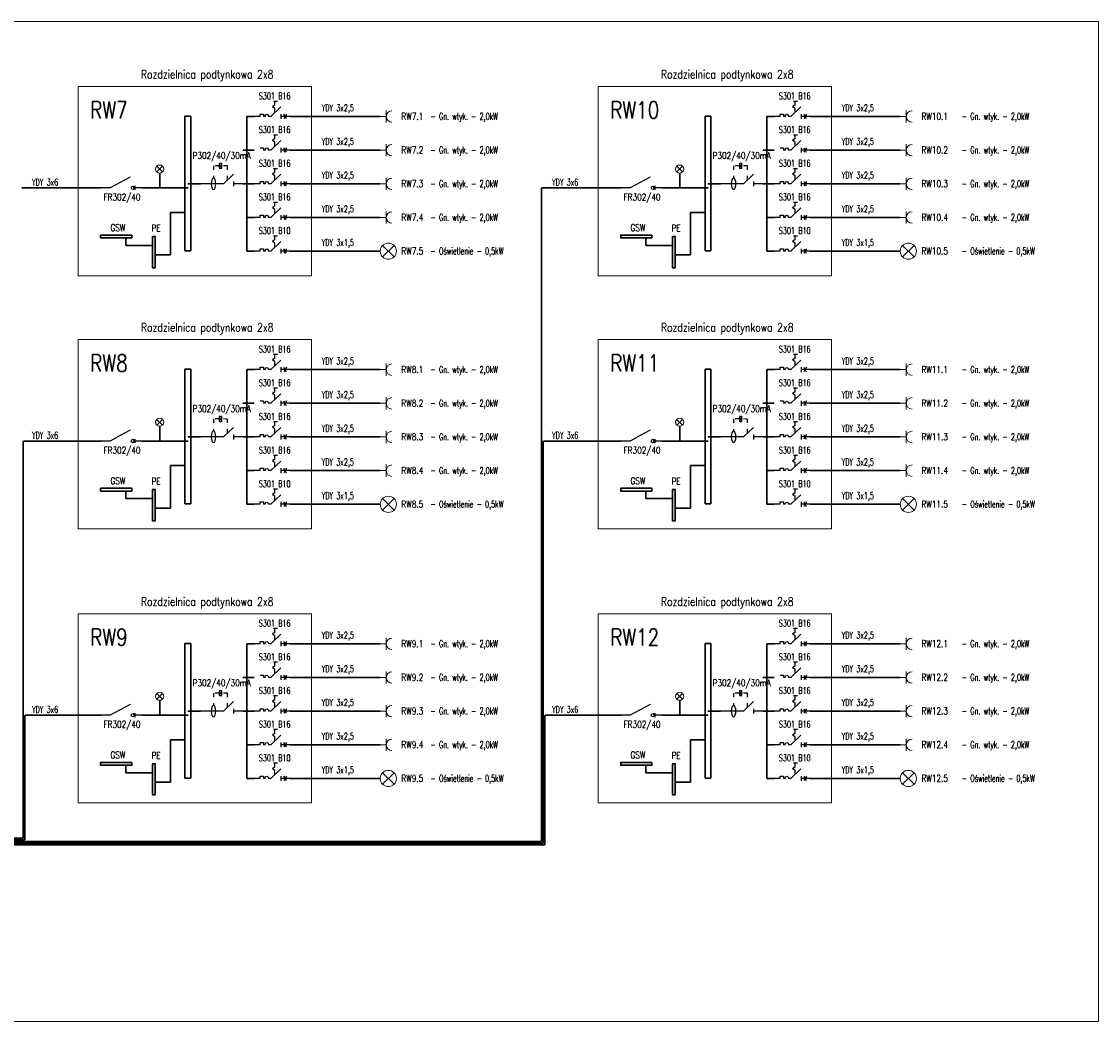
# Model space of a CAD drawing. Header units: millimetres. Extents: x 1575 to 12653, y -3998 to 8126.
# Tile 6 of 11: x 7923 to 11122, y -120 to 2850. Entities that reach past the tile are written whole.
import ezdxf
from ezdxf.enums import TextEntityAlignment as Align
from ezdxf.lldxf.tags import DXFTag

# ---------------------------------------------------------------- set-up
doc = ezdxf.new("R2010")
doc.units = ezdxf.units.MM
doc.linetypes.add('ACAD_ISO03W100', pattern=[30, 12, -18])
for name, color, linetype, lineweight in [('EE_OPR_SYM', 3, 'Continuous', 15), ('EE_OSP_SYM', 3, 'Continuous', 15), ('Opisy', 30, 'Continuous', 25), ('Prad', 1, 'Continuous', 30), ('przerywana', 254, 'DASHED', 15), ('Ramka', 254, 'Continuous', 15)]:
    doc.layers.add(name, color=color, linetype=linetype, lineweight=lineweight)
doc.layers.add('EE_SYGOCHR_SYM', color=1, linetype='Continuous')
doc.styles.get("Standard").update_dxf_attribs({"font": 'romans.shx'})
tags = doc.linetypes.add('DASHED', pattern=[19.05, 12.7, -6.35]).pattern_tags.tags
tags[6:7] = [DXFTag(74, 4), DXFTag(75, 0), DXFTag(340, '0'), DXFTag(46, 1.0), DXFTag(50, 0.0), DXFTag(44, 0.0), DXFTag(45, 0.0)]
tags[4:5] = [DXFTag(74, 4), DXFTag(75, 0), DXFTag(340, '0'), DXFTag(46, 1.0), DXFTag(50, 0.0), DXFTag(44, 0.0), DXFTag(45, 0.0)]

# ---------------------------------------------------------------- blocks, each defined once
blk = doc.blocks.new('Gn pojedyncze')
at = {"layer": 'EE_OSP_SYM'}
for p, q in [((0, 0), (12, 0)), ((12, 0), (12, 12)), ((12, 0), (12, -12))]:
    blk.add_line(p, q, dxfattribs=at)
blk.add_arc((23.3, 0), 11.4, 90, 270, dxfattribs=at)

msp = doc.modelspace()

# ---------------------------------------------------------------- linework, layer by layer
at = {"layer": 'EE_OPR_SYM'}
for p, q in [((8342, 2403.2), (8324.9, 2420.3)), ((8324.9, 2403.3), (8342, 2420.3)), ((9869.4, 2403.3), (9886.5, 2420.3)), ((9886.4, 2403.2), (9869.4, 2420.3)), ((9029.6, 2150.9), (8995.5, 2185)), ((8995.5, 2150.9), (9029.6, 2185)), ((10539.9, 2150.9), (10574.1, 2185)), ((10574, 2150.9), (10540, 2185)), ((8324.9, 1651.4), (8342, 1668.4)), ((8342, 1651.3), (8324.9, 1668.4)), ((9886.4, 1651.3), (9869.4, 1668.4)), ((9869.4, 1651.4), (9886.5, 1668.4)), ((8995.5, 1399), (9029.6, 1433.1)), ((9029.6, 1399), (8995.5, 1433.1)), ((10539.9, 1399), (10574.1, 1433.1)), ((10574, 1399), (10540, 1433.1)), ((8324.9, 837), (8342, 854.1)), ((8342, 837), (8324.9, 854.1)), ((9886.4, 837), (9869.4, 854.1)), ((9869.4, 837), (9886.5, 854.1)), ((8995.5, 584.7), (9029.6, 618.8)), ((9029.6, 584.7), (8995.5, 618.8)), ((10539.9, 584.7), (10574.1, 618.8)), ((10574, 584.7), (10540, 618.8))]:
    msp.add_line(p, q, dxfattribs=at)
for centre, radius in [((8333.5, 2411.8), 12.1), ((9877.9, 2411.8), 12.1), ((9012.5, 2168), 24.1), ((10557, 2168), 24.1), ((8333.5, 1659.9), 12.1), ((9877.9, 1659.9), 12.1), ((9012.5, 1416.1), 24.1), ((10557, 1416.1), 24.1), ((8333.5, 845.6), 12.1), ((9877.9, 845.6), 12.1), ((9012.5, 601.8), 24.1), ((10557, 601.8), 24.1)]:
    msp.add_circle(centre, radius, dxfattribs=at)
at = {"layer": 'EE_SYGOCHR_SYM'}
for p, q in [((8693.4, 2596.4), (8663.6, 2568)), ((10237.8, 2596.4), (10208, 2568)), ((8632.2, 2568), (8614, 2568)), ((8632.2, 2575.3), (8641.9, 2575.3)), ((8632.2, 2568), (8632.2, 2575.3)), ((8641.9, 2575.3), (8641.9, 2568)), ((8646.7, 2568), (8641.9, 2568)), ((8663.6, 2568), (8656.4, 2568)), ((8694.7, 2560.7), (8694.7, 2575.2)), ((8721.2, 2568), (8694.7, 2568)), ((8701.6, 2574.9), (8709.5, 2561.9)), ((8710, 2574.9), (8702.1, 2561.9)), ((10176.6, 2568), (10158.5, 2568)), ((10176.6, 2575.3), (10186.4, 2575.3)), ((10176.6, 2568), (10176.6, 2575.3)), ((10186.4, 2575.3), (10186.4, 2568)), ((10191.2, 2568), (10186.4, 2568)), ((10208, 2568), (10200.9, 2568)), ((10239.2, 2560.7), (10239.2, 2575.2)), ((10265.6, 2568), (10239.2, 2568)), ((10246.1, 2574.9), (10253.9, 2561.9)), ((10254.4, 2574.9), (10246.6, 2561.9)), ((8693.4, 2496.4), (8663.6, 2468)), ((10237.8, 2496.4), (10208, 2468)), ((8632.2, 2475.3), (8641.9, 2475.3)), ((8641.9, 2475.3), (8641.9, 2468)), ((8646.7, 2468), (8641.9, 2468)), ((8663.6, 2468), (8656.4, 2468)), ((8694.7, 2460.7), (8694.7, 2475.2)), ((8721.2, 2468), (8694.7, 2468)), ((8701.6, 2474.9), (8709.5, 2461.9)), ((8710, 2474.9), (8702.1, 2461.9)), ((10176.6, 2475.3), (10186.4, 2475.3)), ((10186.4, 2475.3), (10186.4, 2468)), ((10191.2, 2468), (10186.4, 2468)), ((10208, 2468), (10200.9, 2468)), ((10239.2, 2460.7), (10239.2, 2475.2)), ((10265.6, 2468), (10239.2, 2468)), ((10246.1, 2474.9), (10253.9, 2461.9)), ((10254.4, 2474.9), (10246.6, 2461.9)), ((8517.7, 2428.8), (8510.5, 2414.2)), ((10062.2, 2428.8), (10055, 2414.2)), ((8216.3, 2371.9), (8186.5, 2355.9)), ((8246.1, 2387.9), (8216.3, 2371.9)), ((8515.4, 2368), (8454.8, 2368)), ((8522.5, 2368), (8515.4, 2368)), ((8552.3, 2396.4), (8522.5, 2368)), ((8553.7, 2360.7), (8553.7, 2375.2)), ((8580.1, 2368), (8553.7, 2368)), ((8632.2, 2368), (8614, 2368)), ((8632.2, 2368), (8614, 2368)), ((8632.2, 2368), (8632.2, 2375.3)), ((8632.2, 2375.3), (8641.9, 2375.3)), ((8641.9, 2375.3), (8641.9, 2368)), ((8646.7, 2368), (8641.9, 2368)), ((8663.6, 2368), (8656.4, 2368)), ((8693.4, 2396.4), (8663.6, 2368)), ((8694.7, 2360.7), (8694.7, 2375.2)), ((8721.2, 2368), (8694.7, 2368)), ((8701.6, 2374.9), (8709.5, 2361.9)), ((8710, 2374.9), (8702.1, 2361.9)), ((9760.8, 2371.9), (9731, 2355.9)), ((9790.6, 2387.9), (9760.8, 2371.9)), ((10059.8, 2368), (9999.3, 2368)), ((10067, 2368), (10059.8, 2368)), ((10096.8, 2396.4), (10067, 2368)), ((10098.1, 2360.7), (10098.1, 2375.2)), ((10124.6, 2368), (10098.1, 2368)), ((10176.6, 2368), (10158.5, 2368)), ((10176.6, 2368), (10158.5, 2368)), ((10176.6, 2375.3), (10186.4, 2375.3)), ((10176.6, 2368), (10176.6, 2375.3)), ((10186.4, 2375.3), (10186.4, 2368)), ((10191.2, 2368), (10186.4, 2368)), ((10208, 2368), (10200.9, 2368)), ((10237.8, 2396.4), (10208, 2368)), ((10239.2, 2360.7), (10239.2, 2375.2)), ((10265.6, 2368), (10239.2, 2368)), ((10246.1, 2374.9), (10253.9, 2361.9)), ((10254.4, 2374.9), (10246.6, 2361.9)), ((8186.5, 2355.9), (8160.1, 2355.9)), ((8280.6, 2355.9), (8254.2, 2355.9)), ((8259.4, 2361.6), (8259.4, 2350.2)), ((9731, 2355.9), (9704.6, 2355.9)), ((9825.1, 2355.9), (9798.6, 2355.9)), ((9803.9, 2361.6), (9803.9, 2350.2)), ((8632.2, 2268), (8632.2, 2275.3)), ((8632.2, 2275.3), (8641.9, 2275.3)), ((8641.9, 2275.3), (8641.9, 2268)), ((8693.4, 2296.4), (8663.6, 2268)), ((8694.7, 2260.7), (8694.7, 2275.2)), ((8701.6, 2274.9), (8709.5, 2261.9)), ((8710, 2274.9), (8702.1, 2261.9)), ((10176.6, 2275.3), (10186.4, 2275.3)), ((10176.6, 2268), (10176.6, 2275.3)), ((10186.4, 2275.3), (10186.4, 2268)), ((10237.8, 2296.4), (10208, 2268)), ((10239.2, 2260.7), (10239.2, 2275.2)), ((10246.1, 2274.9), (10253.9, 2261.9)), ((10254.4, 2274.9), (10246.6, 2261.9)), ((8632.2, 2268), (8614, 2268)), ((8646.7, 2268), (8641.9, 2268)), ((8663.6, 2268), (8656.4, 2268)), ((8721.2, 2268), (8694.7, 2268)), ((10176.6, 2268), (10158.5, 2268)), ((10191.2, 2268), (10186.4, 2268)), ((10208, 2268), (10200.9, 2268)), ((10265.6, 2268), (10239.2, 2268)), ((8632.2, 2175.3), (8641.9, 2175.3)), ((8632.2, 2168), (8632.2, 2175.3)), ((8641.9, 2175.3), (8641.9, 2168)), ((8693.4, 2196.4), (8663.6, 2168)), ((8694.7, 2160.7), (8694.7, 2175.2)), ((8701.6, 2174.9), (8709.5, 2161.9)), ((8710, 2174.9), (8702.1, 2161.9)), ((10176.6, 2175.3), (10186.4, 2175.3)), ((10176.6, 2168), (10176.6, 2175.3)), ((10186.4, 2175.3), (10186.4, 2168)), ((10237.8, 2196.4), (10208, 2168)), ((10239.2, 2160.7), (10239.2, 2175.2)), ((10246.1, 2174.9), (10253.9, 2161.9)), ((10254.4, 2174.9), (10246.6, 2161.9)), ((8632.2, 2168), (8614, 2168)), ((8646.7, 2168), (8641.9, 2168)), ((8663.6, 2168), (8656.4, 2168)), ((8721.2, 2168), (8694.7, 2168)), ((10176.6, 2168), (10158.5, 2168)), ((10191.2, 2168), (10186.4, 2168)), ((10208, 2168), (10200.9, 2168)), ((10265.6, 2168), (10239.2, 2168)), ((8632.2, 1816.1), (8632.2, 1823.4)), ((8632.2, 1823.4), (8641.9, 1823.4)), ((8641.9, 1823.4), (8641.9, 1816.1)), ((8693.4, 1844.5), (8663.6, 1816.1)), ((8694.7, 1808.9), (8694.7, 1823.3)), ((10176.6, 1823.4), (10186.4, 1823.4)), ((10176.6, 1816.1), (10176.6, 1823.4)), ((10186.4, 1823.4), (10186.4, 1816.1)), ((10237.8, 1844.5), (10208, 1816.1)), ((10239.2, 1808.9), (10239.2, 1823.3)), ((8632.2, 1816.1), (8614, 1816.1)), ((8646.7, 1816.1), (8641.9, 1816.1)), ((8663.6, 1816.1), (8656.4, 1816.1)), ((8721.2, 1816.1), (8694.7, 1816.1)), ((8701.6, 1823), (8709.5, 1810)), ((8710, 1823), (8702.1, 1810)), ((10176.6, 1816.1), (10158.5, 1816.1)), ((10191.2, 1816.1), (10186.4, 1816.1)), ((10208, 1816.1), (10200.9, 1816.1)), ((10265.6, 1816.1), (10239.2, 1816.1)), ((10246.1, 1823), (10253.9, 1810)), ((10254.4, 1823), (10246.6, 1810)), ((8693.4, 1744.5), (8663.6, 1716.1)), ((10237.8, 1744.5), (10208, 1716.1)), ((8632.2, 1723.4), (8641.9, 1723.4)), ((8641.9, 1723.4), (8641.9, 1716.1)), ((8646.7, 1716.1), (8641.9, 1716.1)), ((8663.6, 1716.1), (8656.4, 1716.1)), ((8694.7, 1708.9), (8694.7, 1723.3)), ((8721.2, 1716.1), (8694.7, 1716.1)), ((8701.6, 1723), (8709.5, 1710)), ((8710, 1723), (8702.1, 1710)), ((10176.6, 1723.4), (10186.4, 1723.4)), ((10186.4, 1723.4), (10186.4, 1716.1)), ((10191.2, 1716.1), (10186.4, 1716.1)), ((10208, 1716.1), (10200.9, 1716.1)), ((10239.2, 1708.9), (10239.2, 1723.3)), ((10265.6, 1716.1), (10239.2, 1716.1)), ((10246.1, 1723), (10253.9, 1710)), ((10254.4, 1723), (10246.6, 1710)), ((8517.7, 1676.9), (8510.5, 1662.3)), ((10062.2, 1676.9), (10055, 1662.3)), ((8246.1, 1636), (8216.3, 1620)), ((8552.3, 1644.5), (8522.5, 1616.1)), ((8693.4, 1644.5), (8663.6, 1616.1)), ((9790.6, 1636), (9760.8, 1620)), ((10096.8, 1644.5), (10067, 1616.1)), ((10237.8, 1644.5), (10208, 1616.1)), ((8186.5, 1604), (8160.1, 1604)), ((8216.3, 1620), (8186.5, 1604)), ((8280.6, 1604), (8254.2, 1604)), ((8259.4, 1609.7), (8259.4, 1598.3)), ((8515.4, 1616.1), (8454.8, 1616.1)), ((8522.5, 1616.1), (8515.4, 1616.1)), ((8553.7, 1608.9), (8553.7, 1623.3)), ((8580.1, 1616.1), (8553.7, 1616.1)), ((8632.2, 1616.1), (8614, 1616.1)), ((8632.2, 1616.1), (8614, 1616.1)), ((8632.2, 1623.4), (8641.9, 1623.4)), ((8632.2, 1616.1), (8632.2, 1623.4)), ((8641.9, 1623.4), (8641.9, 1616.1)), ((8646.7, 1616.1), (8641.9, 1616.1)), ((8663.6, 1616.1), (8656.4, 1616.1)), ((8694.7, 1608.9), (8694.7, 1623.3)), ((8721.2, 1616.1), (8694.7, 1616.1)), ((8701.6, 1623), (8709.5, 1610)), ((8710, 1623), (8702.1, 1610)), ((9731, 1604), (9704.6, 1604)), ((9760.8, 1620), (9731, 1604)), ((9825.1, 1604), (9798.6, 1604)), ((9803.9, 1609.7), (9803.9, 1598.3)), ((10059.8, 1616.1), (9999.3, 1616.1)), ((10067, 1616.1), (10059.8, 1616.1)), ((10098.1, 1608.9), (10098.1, 1623.3)), ((10124.6, 1616.1), (10098.1, 1616.1)), ((10176.6, 1616.1), (10158.5, 1616.1)), ((10176.6, 1616.1), (10158.5, 1616.1)), ((10176.6, 1623.4), (10186.4, 1623.4)), ((10176.6, 1616.1), (10176.6, 1623.4)), ((10186.4, 1623.4), (10186.4, 1616.1)), ((10191.2, 1616.1), (10186.4, 1616.1)), ((10208, 1616.1), (10200.9, 1616.1)), ((10239.2, 1608.9), (10239.2, 1623.3)), ((10265.6, 1616.1), (10239.2, 1616.1)), ((10246.1, 1623), (10253.9, 1610)), ((10254.4, 1623), (10246.6, 1610)), ((8693.4, 1544.5), (8663.6, 1516.1)), ((10237.8, 1544.5), (10208, 1516.1)), ((8632.2, 1516.1), (8614, 1516.1)), ((8632.2, 1523.4), (8641.9, 1523.4)), ((8632.2, 1516.1), (8632.2, 1523.4)), ((8641.9, 1523.4), (8641.9, 1516.1)), ((8646.7, 1516.1), (8641.9, 1516.1)), ((8663.6, 1516.1), (8656.4, 1516.1)), ((8694.7, 1508.9), (8694.7, 1523.3)), ((8721.2, 1516.1), (8694.7, 1516.1)), ((8701.6, 1523), (8709.5, 1510)), ((8710, 1523), (8702.1, 1510)), ((10176.6, 1516.1), (10158.5, 1516.1)), ((10176.6, 1523.4), (10186.4, 1523.4)), ((10176.6, 1516.1), (10176.6, 1523.4)), ((10186.4, 1523.4), (10186.4, 1516.1)), ((10191.2, 1516.1), (10186.4, 1516.1)), ((10208, 1516.1), (10200.9, 1516.1)), ((10239.2, 1508.9), (10239.2, 1523.3)), ((10265.6, 1516.1), (10239.2, 1516.1)), ((10246.1, 1523), (10253.9, 1510)), ((10254.4, 1523), (10246.6, 1510)), ((8693.4, 1444.5), (8663.6, 1416.1)), ((10237.8, 1444.5), (10208, 1416.1)), ((8632.2, 1416.1), (8614, 1416.1)), ((8632.2, 1416.1), (8632.2, 1423.4)), ((8632.2, 1423.4), (8641.9, 1423.4)), ((8641.9, 1423.4), (8641.9, 1416.1)), ((8646.7, 1416.1), (8641.9, 1416.1)), ((8663.6, 1416.1), (8656.4, 1416.1)), ((8694.7, 1408.9), (8694.7, 1423.3)), ((8721.2, 1416.1), (8694.7, 1416.1)), ((8701.6, 1423), (8709.5, 1410)), ((8710, 1423), (8702.1, 1410)), ((10176.6, 1416.1), (10158.5, 1416.1)), ((10176.6, 1423.4), (10186.4, 1423.4)), ((10176.6, 1416.1), (10176.6, 1423.4)), ((10186.4, 1423.4), (10186.4, 1416.1)), ((10191.2, 1416.1), (10186.4, 1416.1)), ((10208, 1416.1), (10200.9, 1416.1)), ((10239.2, 1408.9), (10239.2, 1423.3)), ((10265.6, 1416.1), (10239.2, 1416.1)), ((10246.1, 1423), (10253.9, 1410)), ((10254.4, 1423), (10246.6, 1410)), ((8693.4, 1030.2), (8663.6, 1001.8)), ((10237.8, 1030.2), (10208, 1001.8)), ((8632.2, 1001.8), (8614, 1001.8)), ((8632.2, 1001.8), (8632.2, 1009.1)), ((8632.2, 1009.1), (8641.9, 1009.1)), ((8641.9, 1009.1), (8641.9, 1001.8)), ((8646.7, 1001.8), (8641.9, 1001.8)), ((8663.6, 1001.8), (8656.4, 1001.8)), ((8694.7, 994.5), (8694.7, 1009)), ((8721.2, 1001.8), (8694.7, 1001.8)), ((8701.6, 1008.7), (8709.5, 995.7)), ((8710, 1008.7), (8702.1, 995.7)), ((10176.6, 1001.8), (10158.5, 1001.8)), ((10176.6, 1009.1), (10186.4, 1009.1)), ((10176.6, 1001.8), (10176.6, 1009.1)), ((10186.4, 1009.1), (10186.4, 1001.8)), ((10191.2, 1001.8), (10186.4, 1001.8)), ((10208, 1001.8), (10200.9, 1001.8)), ((10239.2, 994.5), (10239.2, 1009)), ((10265.6, 1001.8), (10239.2, 1001.8)), ((10246.1, 1008.7), (10253.9, 995.7)), ((10254.4, 1008.7), (10246.6, 995.7)), ((8693.4, 930.2), (8663.6, 901.8)), ((10237.8, 930.2), (10208, 901.8)), ((8632.2, 909.1), (8641.9, 909.1)), ((8641.9, 909.1), (8641.9, 901.8)), ((8646.7, 901.8), (8641.9, 901.8)), ((8663.6, 901.8), (8656.4, 901.8)), ((8694.7, 894.5), (8694.7, 909)), ((8721.2, 901.8), (8694.7, 901.8)), ((8701.6, 908.7), (8709.5, 895.7)), ((8710, 908.7), (8702.1, 895.7)), ((10176.6, 909.1), (10186.4, 909.1)), ((10186.4, 909.1), (10186.4, 901.8)), ((10191.2, 901.8), (10186.4, 901.8)), ((10208, 901.8), (10200.9, 901.8)), ((10239.2, 894.5), (10239.2, 909)), ((10265.6, 901.8), (10239.2, 901.8)), ((10246.1, 908.7), (10253.9, 895.7)), ((10254.4, 908.7), (10246.6, 895.7)), ((8517.7, 862.5), (8510.5, 848)), ((10062.2, 862.5), (10055, 848)), ((8216.3, 805.7), (8186.5, 789.7)), ((8246.1, 821.7), (8216.3, 805.7)), ((8515.4, 801.8), (8454.8, 801.8)), ((8522.5, 801.8), (8515.4, 801.8)), ((8552.3, 830.2), (8522.5, 801.8)), ((8553.7, 794.5), (8553.7, 809)), ((8580.1, 801.8), (8553.7, 801.8)), ((8632.2, 801.8), (8614, 801.8)), ((8632.2, 801.8), (8614, 801.8)), ((8632.2, 809.1), (8641.9, 809.1)), ((8632.2, 801.8), (8632.2, 809.1)), ((8641.9, 809.1), (8641.9, 801.8)), ((8646.7, 801.8), (8641.9, 801.8)), ((8663.6, 801.8), (8656.4, 801.8)), ((8693.4, 830.2), (8663.6, 801.8)), ((8694.7, 794.5), (8694.7, 809)), ((8721.2, 801.8), (8694.7, 801.8)), ((8701.6, 808.7), (8709.5, 795.7)), ((8710, 808.7), (8702.1, 795.7)), ((9760.8, 805.7), (9731, 789.7)), ((9790.6, 821.7), (9760.8, 805.7)), ((10059.8, 801.8), (9999.3, 801.8)), ((10067, 801.8), (10059.8, 801.8)), ((10096.8, 830.2), (10067, 801.8)), ((10098.1, 794.5), (10098.1, 809)), ((10124.6, 801.8), (10098.1, 801.8)), ((10176.6, 801.8), (10158.5, 801.8)), ((10176.6, 801.8), (10158.5, 801.8)), ((10176.6, 809.1), (10186.4, 809.1)), ((10176.6, 801.8), (10176.6, 809.1)), ((10186.4, 809.1), (10186.4, 801.8)), ((10191.2, 801.8), (10186.4, 801.8)), ((10208, 801.8), (10200.9, 801.8)), ((10237.8, 830.2), (10208, 801.8)), ((10239.2, 794.5), (10239.2, 809)), ((10265.6, 801.8), (10239.2, 801.8)), ((10246.1, 808.7), (10253.9, 795.7)), ((10254.4, 808.7), (10246.6, 795.7)), ((8186.5, 789.7), (8160.1, 789.7)), ((8280.6, 789.7), (8254.2, 789.7)), ((8259.4, 795.4), (8259.4, 783.9)), ((9731, 789.7), (9704.6, 789.7)), ((9825.1, 789.7), (9798.6, 789.7)), ((9803.9, 795.4), (9803.9, 783.9)), ((8632.2, 709.1), (8641.9, 709.1)), ((8632.2, 701.8), (8632.2, 709.1)), ((8641.9, 709.1), (8641.9, 701.8)), ((8693.4, 730.2), (8663.6, 701.8)), ((8694.7, 694.5), (8694.7, 709)), ((8701.6, 708.7), (8709.5, 695.7)), ((8710, 708.7), (8702.1, 695.7)), ((10176.6, 709.1), (10186.4, 709.1)), ((10176.6, 701.8), (10176.6, 709.1)), ((10186.4, 709.1), (10186.4, 701.8)), ((10237.8, 730.2), (10208, 701.8)), ((10239.2, 694.5), (10239.2, 709)), ((10246.1, 708.7), (10253.9, 695.7)), ((10254.4, 708.7), (10246.6, 695.7)), ((8632.2, 701.8), (8614, 701.8)), ((8646.7, 701.8), (8641.9, 701.8)), ((8663.6, 701.8), (8656.4, 701.8)), ((8721.2, 701.8), (8694.7, 701.8)), ((10176.6, 701.8), (10158.5, 701.8)), ((10191.2, 701.8), (10186.4, 701.8)), ((10208, 701.8), (10200.9, 701.8)), ((10265.6, 701.8), (10239.2, 701.8)), ((8632.2, 601.8), (8632.2, 609.1)), ((8632.2, 609.1), (8641.9, 609.1)), ((8641.9, 609.1), (8641.9, 601.8)), ((8693.4, 630.2), (8663.6, 601.8)), ((8694.7, 594.5), (8694.7, 609)), ((8701.6, 608.7), (8709.5, 595.7)), ((8710, 608.7), (8702.1, 595.7)), ((10176.6, 609.1), (10186.4, 609.1)), ((10176.6, 601.8), (10176.6, 609.1)), ((10186.4, 609.1), (10186.4, 601.8)), ((10237.8, 630.2), (10208, 601.8)), ((10239.2, 594.5), (10239.2, 609)), ((10246.1, 608.7), (10253.9, 595.7)), ((10254.4, 608.7), (10246.6, 595.7)), ((8632.2, 601.8), (8614, 601.8)), ((8646.7, 601.8), (8641.9, 601.8)), ((8663.6, 601.8), (8656.4, 601.8)), ((8721.2, 601.8), (8694.7, 601.8)), ((10176.6, 601.8), (10158.5, 601.8)), ((10191.2, 601.8), (10186.4, 601.8)), ((10208, 601.8), (10200.9, 601.8)), ((10265.6, 601.8), (10239.2, 601.8))]:
    msp.add_line(p, q, dxfattribs=at)
at = {"layer": 'EE_SYGOCHR_SYM', "linetype": 'ACAD_ISO03W100'}
for p, q in [((8683.6, 2613), (8668.2, 2613)), ((8675.9, 2602.2), (8668.2, 2596.8)), ((8675.9, 2591.4), (8668.2, 2596.8)), ((8675.9, 2602.2), (8675.9, 2613)), ((8675.9, 2579.7), (8675.9, 2591.4)), ((10228, 2613), (10212.6, 2613)), ((10220.3, 2602.2), (10212.7, 2596.8)), ((10220.3, 2591.4), (10212.7, 2596.8)), ((10220.3, 2602.2), (10220.3, 2613)), ((10220.3, 2579.7), (10220.3, 2591.4)), ((8683.6, 2513), (8668.2, 2513)), ((8675.9, 2502.2), (8668.2, 2496.8)), ((8675.9, 2491.4), (8668.2, 2496.8)), ((8675.9, 2502.2), (8675.9, 2513)), ((10228, 2513), (10212.6, 2513)), ((10220.3, 2502.2), (10212.7, 2496.8)), ((10220.3, 2491.4), (10212.7, 2496.8)), ((10220.3, 2502.2), (10220.3, 2513)), ((8675.9, 2479.7), (8675.9, 2491.4)), ((10220.3, 2479.7), (10220.3, 2491.4)), ((8510.5, 2421.5), (8493.4, 2421.6)), ((8493.4, 2421.6), (8493.4, 2385.2)), ((8534.8, 2421.3), (8517.7, 2421.4)), ((8534.8, 2379.7), (8534.8, 2421.3)), ((8683.6, 2413), (8668.2, 2413)), ((8675.9, 2402.2), (8668.2, 2396.8)), ((8675.9, 2402.2), (8675.9, 2413)), ((10037.9, 2421.6), (10037.9, 2385.2)), ((10055, 2421.5), (10037.9, 2421.6)), ((10079.3, 2421.3), (10062.2, 2421.4)), ((10079.3, 2379.7), (10079.3, 2421.3)), ((10228, 2413), (10212.6, 2413)), ((10220.3, 2402.2), (10212.7, 2396.8)), ((10220.3, 2402.2), (10220.3, 2413)), ((8675.9, 2391.4), (8668.2, 2396.8)), ((8675.9, 2379.7), (8675.9, 2391.4)), ((10220.3, 2391.4), (10212.7, 2396.8)), ((10220.3, 2379.7), (10220.3, 2391.4)), ((8683.6, 2313), (8668.2, 2313)), ((8675.9, 2302.2), (8675.9, 2313)), ((10228, 2313), (10212.6, 2313)), ((10220.3, 2302.2), (10220.3, 2313)), ((8675.9, 2302.2), (8668.2, 2296.8)), ((8675.9, 2291.4), (8668.2, 2296.8)), ((8675.9, 2279.7), (8675.9, 2291.4)), ((10220.3, 2302.2), (10212.7, 2296.8)), ((10220.3, 2291.4), (10212.7, 2296.8)), ((10220.3, 2279.7), (10220.3, 2291.4)), ((8683.6, 2213), (8668.2, 2213)), ((8675.9, 2202.2), (8675.9, 2213)), ((10228, 2213), (10212.6, 2213)), ((10220.3, 2202.2), (10220.3, 2213)), ((8675.9, 2202.2), (8668.2, 2196.8)), ((8675.9, 2191.4), (8668.2, 2196.8)), ((8675.9, 2179.7), (8675.9, 2191.4)), ((10220.3, 2202.2), (10212.7, 2196.8)), ((10220.3, 2191.4), (10212.7, 2196.8)), ((10220.3, 2179.7), (10220.3, 2191.4)), ((8683.6, 1861.1), (8668.2, 1861.1)), ((8675.9, 1850.3), (8675.9, 1861.1)), ((10228, 1861.1), (10212.6, 1861.1)), ((10220.3, 1850.3), (10220.3, 1861.1)), ((8675.9, 1850.3), (8668.2, 1844.9)), ((8675.9, 1839.5), (8668.2, 1844.9)), ((8675.9, 1827.8), (8675.9, 1839.5)), ((10220.3, 1850.3), (10212.7, 1844.9)), ((10220.3, 1839.5), (10212.7, 1844.9)), ((10220.3, 1827.8), (10220.3, 1839.5)), ((8683.6, 1761.1), (8668.2, 1761.1)), ((8675.9, 1750.3), (8675.9, 1761.1)), ((10228, 1761.1), (10212.6, 1761.1)), ((10220.3, 1750.3), (10220.3, 1761.1)), ((8675.9, 1750.3), (8668.2, 1744.9)), ((8675.9, 1739.5), (8668.2, 1744.9)), ((8675.9, 1727.8), (8675.9, 1739.5)), ((10220.3, 1750.3), (10212.7, 1744.9)), ((10220.3, 1739.5), (10212.7, 1744.9)), ((10220.3, 1727.8), (10220.3, 1739.5)), ((8493.4, 1669.7), (8493.4, 1633.3)), ((8510.5, 1669.6), (8493.4, 1669.7)), ((8534.8, 1669.4), (8517.7, 1669.6)), ((8534.8, 1627.8), (8534.8, 1669.4)), ((10055, 1669.6), (10037.9, 1669.7)), ((10037.9, 1669.7), (10037.9, 1633.3)), ((10079.3, 1669.4), (10062.2, 1669.6)), ((10079.3, 1627.8), (10079.3, 1669.4)), ((8683.6, 1661.1), (8668.2, 1661.1)), ((8675.9, 1650.3), (8668.2, 1644.9)), ((8675.9, 1639.5), (8668.2, 1644.9)), ((8675.9, 1650.3), (8675.9, 1661.1)), ((8675.9, 1627.8), (8675.9, 1639.5)), ((10228, 1661.1), (10212.6, 1661.1)), ((10220.3, 1650.3), (10212.7, 1644.9)), ((10220.3, 1639.5), (10212.7, 1644.9)), ((10220.3, 1650.3), (10220.3, 1661.1)), ((10220.3, 1627.8), (10220.3, 1639.5)), ((8683.6, 1561.1), (8668.2, 1561.1)), ((8675.9, 1550.3), (8668.2, 1544.9)), ((8675.9, 1539.5), (8668.2, 1544.9)), ((8675.9, 1550.3), (8675.9, 1561.1)), ((8675.9, 1527.8), (8675.9, 1539.5)), ((10228, 1561.1), (10212.6, 1561.1)), ((10220.3, 1550.3), (10212.7, 1544.9)), ((10220.3, 1539.5), (10212.7, 1544.9)), ((10220.3, 1550.3), (10220.3, 1561.1)), ((10220.3, 1527.8), (10220.3, 1539.5)), ((8683.6, 1461.1), (8668.2, 1461.1)), ((8675.9, 1450.3), (8668.2, 1444.9)), ((8675.9, 1439.5), (8668.2, 1444.9)), ((8675.9, 1450.3), (8675.9, 1461.1)), ((8675.9, 1427.8), (8675.9, 1439.5)), ((10228, 1461.1), (10212.6, 1461.1)), ((10220.3, 1450.3), (10212.7, 1444.9)), ((10220.3, 1439.5), (10212.7, 1444.9)), ((10220.3, 1450.3), (10220.3, 1461.1)), ((10220.3, 1427.8), (10220.3, 1439.5)), ((8683.6, 1046.8), (8668.2, 1046.8)), ((8675.9, 1036), (8668.2, 1030.6)), ((8675.9, 1025.2), (8668.2, 1030.6)), ((8675.9, 1036), (8675.9, 1046.8)), ((8675.9, 1013.5), (8675.9, 1025.2)), ((10228, 1046.8), (10212.6, 1046.8)), ((10220.3, 1036), (10212.7, 1030.6)), ((10220.3, 1025.2), (10212.7, 1030.6)), ((10220.3, 1036), (10220.3, 1046.8)), ((10220.3, 1013.5), (10220.3, 1025.2)), ((8683.6, 946.8), (8668.2, 946.8)), ((8675.9, 936), (8668.2, 930.6)), ((8675.9, 925.2), (8668.2, 930.6)), ((8675.9, 936), (8675.9, 946.8)), ((10228, 946.8), (10212.6, 946.8)), ((10220.3, 936), (10212.7, 930.6)), ((10220.3, 925.2), (10212.7, 930.6)), ((10220.3, 936), (10220.3, 946.8)), ((8675.9, 913.5), (8675.9, 925.2)), ((10220.3, 913.5), (10220.3, 925.2)), ((8493.4, 855.4), (8493.4, 819)), ((8510.5, 855.3), (8493.4, 855.4)), ((8534.8, 855.1), (8517.7, 855.2)), ((8534.8, 813.5), (8534.8, 855.1)), ((8683.6, 846.8), (8668.2, 846.8)), ((8675.9, 836), (8668.2, 830.6)), ((8675.9, 836), (8675.9, 846.8)), ((10055, 855.3), (10037.9, 855.4)), ((10037.9, 855.4), (10037.9, 819)), ((10079.3, 855.1), (10062.2, 855.2)), ((10079.3, 813.5), (10079.3, 855.1)), ((10228, 846.8), (10212.6, 846.8)), ((10220.3, 836), (10212.7, 830.6)), ((10220.3, 836), (10220.3, 846.8)), ((8675.9, 825.2), (8668.2, 830.6)), ((8675.9, 813.5), (8675.9, 825.2)), ((10220.3, 825.2), (10212.7, 830.6)), ((10220.3, 813.5), (10220.3, 825.2)), ((8683.6, 746.8), (8668.2, 746.8)), ((8675.9, 736), (8668.2, 730.6)), ((8675.9, 736), (8675.9, 746.8)), ((10228, 746.8), (10212.6, 746.8)), ((10220.3, 736), (10212.7, 730.6)), ((10220.3, 736), (10220.3, 746.8)), ((8675.9, 725.2), (8668.2, 730.6)), ((8675.9, 713.5), (8675.9, 725.2)), ((10220.3, 725.2), (10212.7, 730.6)), ((10220.3, 713.5), (10220.3, 725.2)), ((8683.6, 646.8), (8668.2, 646.8)), ((8675.9, 636), (8675.9, 646.8)), ((10228, 646.8), (10212.6, 646.8)), ((10220.3, 636), (10220.3, 646.8)), ((8675.9, 636), (8668.2, 630.6)), ((8675.9, 625.2), (8668.2, 630.6)), ((8675.9, 613.5), (8675.9, 625.2)), ((10220.3, 636), (10212.7, 630.6)), ((10220.3, 625.2), (10212.7, 630.6)), ((10220.3, 613.5), (10220.3, 625.2))]:
    msp.add_line(p, q, dxfattribs=at)
at = {"layer": 'EE_SYGOCHR_SYM'}
for points in [[(8510.5, 2414.2), (8517.7, 2414.2), (8517.7, 2428.8), (8510.5, 2428.8)], [(10055, 2414.2), (10062.2, 2414.2), (10062.2, 2428.8), (10055, 2428.8)], [(8510.5, 1662.3), (8517.7, 1662.3), (8517.7, 1676.9), (8510.5, 1676.9)], [(10055, 1662.3), (10062.2, 1662.3), (10062.2, 1676.9), (10055, 1676.9)], [(8510.5, 848), (8517.7, 848), (8517.7, 862.5), (8510.5, 862.5)], [(10055, 848), (10062.2, 848), (10062.2, 862.5), (10055, 862.5)]]:
    msp.add_lwpolyline(points, close=True, dxfattribs=at)
for centre in [(8254.2, 2355.9), (9798.6, 2355.9), (8254.2, 1604), (9798.6, 1604), (8254.2, 789.7), (9798.6, 789.7)]:
    msp.add_circle(centre, 5.24, dxfattribs=at)
at = {"layer": 'EE_SYGOCHR_SYM', "extrusion": (0, 0, -1)}
for centre in [(8651.6, 2568), (10196, 2568), (8651.6, 2468), (10196, 2468), (8651.6, 2368), (10196, 2368), (8651.6, 2268), (10196, 2268), (8651.6, 2168), (10196, 2168), (8651.6, 1816.1), (10196, 1816.1), (8651.6, 1716.1), (10196, 1716.1), (8651.6, 1616.1), (10196, 1616.1), (8651.6, 1516.1), (10196, 1516.1), (8651.6, 1416.1), (10196, 1416.1), (8651.6, 1001.8), (10196, 1001.8), (8651.6, 901.8), (10196, 901.8), (8651.6, 801.8), (10196, 801.8), (8651.6, 701.8), (10196, 701.8), (8651.6, 601.8), (10196, 601.8)]:
    msp.add_ellipse(centre, major_axis=(0, 6.74), ratio=0.720448, start_param=4.712389, end_param=7.853982, dxfattribs=at)
for centre in [(8493.4, 2368.2), (10037.9, 2368.2), (8493.4, 1616.3), (10037.9, 1616.3), (8493.4, 802), (10037.9, 802)]:
    msp.add_ellipse(centre, major_axis=(0, -17), ratio=0.400883, dxfattribs=at)
at = {"layer": 'Opisy'}
for p, q in [((8365.4, 2157), (8365.4, 2157)), ((9909.8, 2157), (9909.8, 2157)), ((8365.4, 1405.1), (8365.4, 1405.1)), ((9909.8, 1405.1), (9909.8, 1405.1)), ((8365.4, 590.8), (8365.4, 590.8)), ((9909.8, 590.8), (9909.8, 590.8))]:
    msp.add_line(p, q, dxfattribs=at)
at = {"layer": 'Prad'}
for p, q in [((8408.6, 2169.3), (8408.6, 2569.3)), ((8425.5, 2569.3), (8408.6, 2569.3)), ((8425.5, 2169.3), (8425.5, 2569.3)), ((8592.2, 2568), (8592.2, 2168)), ((8592.2, 2568), (8614, 2568)), ((8721.2, 2568), (8988.4, 2568)), ((9953.1, 2169.3), (9953.1, 2569.3)), ((9970, 2569.3), (9953.1, 2569.3)), ((9970, 2169.3), (9970, 2569.3)), ((10136.6, 2568), (10136.6, 2168)), ((10136.6, 2568), (10158.5, 2568)), ((10265.6, 2568), (10532.9, 2568)), ((8580.1, 2468), (8614, 2468)), ((8721.2, 2468), (8988.4, 2468)), ((10124.6, 2468), (10158.5, 2468)), ((10265.6, 2468), (10532.9, 2468)), ((8333.6, 2399.7), (8333.6, 2355.9)), ((9878, 2399.7), (9878, 2355.9)), ((8454.8, 2368), (8417.3, 2368)), ((8580.1, 2368), (8614, 2368)), ((8721.2, 2368), (8988.4, 2368)), ((9999.3, 2368), (9961.8, 2368)), ((10124.6, 2368), (10158.5, 2368)), ((10265.6, 2368), (10532.9, 2368)), ((7923.7, 2355.9), (8160.1, 2355.9)), ((8280.6, 2355.9), (8417.6, 2355.9)), ((9467.1, 414.6), (9467.1, 2355.9)), ((9468.2, 2355.9), (9704.6, 2355.9)), ((9825.1, 2355.9), (9962, 2355.9)), ((8365.4, 2157), (8365.4, 2283)), ((8365.4, 2283), (8410.4, 2283)), ((9909.8, 2283), (9954.9, 2283)), ((9909.8, 2157), (9909.8, 2283)), ((8592.2, 2268), (8614, 2268)), ((8721.2, 2268), (8988.4, 2268)), ((10136.6, 2268), (10158.5, 2268)), ((10265.6, 2268), (10532.9, 2268)), ((8232.9, 2184.9), (8232.9, 2207.5)), ((9777.3, 2184.9), (9777.3, 2207.5)), ((8312.1, 2184.9), (8232.9, 2184.9)), ((9856.5, 2184.9), (9777.3, 2184.9)), ((8365.4, 2157), (8320.3, 2157)), ((8425.5, 2169.3), (8408.6, 2169.3)), ((8592.2, 2168), (8614, 2168)), ((8721.2, 2168), (8988.4, 2168)), ((9909.8, 2157), (9864.8, 2157)), ((9970, 2169.3), (9953.1, 2169.3)), ((10136.6, 2168), (10158.5, 2168)), ((10265.6, 2168), (10532.9, 2168)), ((8408.6, 1417.4), (8408.6, 1817.4)), ((8425.5, 1817.4), (8408.6, 1817.4)), ((8425.5, 1417.4), (8425.5, 1817.4)), ((8592.2, 1816.1), (8592.2, 1416.1)), ((8592.2, 1816.1), (8614, 1816.1)), ((8721.2, 1816.1), (8988.4, 1816.1)), ((9953.1, 1417.4), (9953.1, 1817.4)), ((9970, 1817.4), (9953.1, 1817.4)), ((9970, 1417.4), (9970, 1817.4)), ((10136.6, 1816.1), (10136.6, 1416.1)), ((10136.6, 1816.1), (10158.5, 1816.1)), ((10265.6, 1816.1), (10532.9, 1816.1)), ((8580.1, 1716.1), (8614, 1716.1)), ((8721.2, 1716.1), (8988.4, 1716.1)), ((10124.6, 1716.1), (10158.5, 1716.1)), ((10265.6, 1716.1), (10532.9, 1716.1)), ((8333.6, 1647.8), (8333.6, 1604)), ((9878, 1647.8), (9878, 1604)), ((7927.6, 424.6), (7927.6, 1604)), ((7928.7, 1604), (8160.1, 1604)), ((8280.6, 1604), (8417.6, 1604)), ((8454.8, 1616.1), (8417.3, 1616.1)), ((8580.1, 1616.1), (8614, 1616.1)), ((8721.2, 1616.1), (8988.4, 1616.1)), ((9472.1, 409.6), (9472.1, 1604)), ((9473.2, 1604), (9704.6, 1604)), ((9825.1, 1604), (9962, 1604)), ((9999.3, 1616.1), (9961.8, 1616.1)), ((10124.6, 1616.1), (10158.5, 1616.1)), ((10265.6, 1616.1), (10532.9, 1616.1)), ((8365.4, 1531.1), (8410.4, 1531.1)), ((8365.4, 1405.1), (8365.4, 1531.1)), ((8592.2, 1516.1), (8614, 1516.1)), ((8721.2, 1516.1), (8988.4, 1516.1)), ((9909.8, 1405.1), (9909.8, 1531.1)), ((9909.8, 1531.1), (9954.9, 1531.1)), ((10136.6, 1516.1), (10158.5, 1516.1)), ((10265.6, 1516.1), (10532.9, 1516.1)), ((8232.9, 1433), (8232.9, 1455.6)), ((9777.3, 1433), (9777.3, 1455.6)), ((8312.1, 1433), (8232.9, 1433)), ((8425.5, 1417.4), (8408.6, 1417.4)), ((8592.2, 1416.1), (8614, 1416.1)), ((8721.2, 1416.1), (8988.4, 1416.1)), ((9856.5, 1433), (9777.3, 1433)), ((9970, 1417.4), (9953.1, 1417.4)), ((10136.6, 1416.1), (10158.5, 1416.1)), ((10265.6, 1416.1), (10532.9, 1416.1)), ((8365.4, 1405.1), (8320.3, 1405.1)), ((9909.8, 1405.1), (9864.8, 1405.1)), ((8408.6, 603.1), (8408.6, 1003.1)), ((8425.5, 1003.1), (8408.6, 1003.1)), ((8425.5, 603.1), (8425.5, 1003.1)), ((8592.2, 1001.8), (8592.2, 601.8)), ((8592.2, 1001.8), (8614, 1001.8)), ((8721.2, 1001.8), (8988.4, 1001.8)), ((9953.1, 603.1), (9953.1, 1003.1)), ((9970, 1003.1), (9953.1, 1003.1)), ((9970, 603.1), (9970, 1003.1)), ((10136.6, 1001.8), (10136.6, 601.8)), ((10136.6, 1001.8), (10158.5, 1001.8)), ((10265.6, 1001.8), (10532.9, 1001.8)), ((8580.1, 901.8), (8614, 901.8)), ((8721.2, 901.8), (8988.4, 901.8)), ((10124.6, 901.8), (10158.5, 901.8)), ((10265.6, 901.8), (10532.9, 901.8)), ((8333.6, 833.5), (8333.6, 789.7)), ((9878, 833.5), (9878, 789.7)), ((8454.8, 801.8), (8417.3, 801.8)), ((8580.1, 801.8), (8614, 801.8)), ((8721.2, 801.8), (8988.4, 801.8)), ((9999.3, 801.8), (9961.8, 801.8)), ((10124.6, 801.8), (10158.5, 801.8)), ((10265.6, 801.8), (10532.9, 801.8)), ((7932.6, 419.6), (7932.6, 789.7)), ((7933.7, 789.7), (8160.1, 789.7)), ((8280.6, 789.7), (8417.6, 789.7)), ((9477.1, 404.6), (9477.1, 789.7)), ((9478.2, 789.7), (9704.6, 789.7)), ((9825.1, 789.7), (9962, 789.7)), ((8365.4, 716.8), (8410.4, 716.8)), ((8365.4, 590.8), (8365.4, 716.8)), ((9909.8, 590.8), (9909.8, 716.8)), ((9909.8, 716.8), (9954.9, 716.8)), ((8592.2, 701.8), (8614, 701.8)), ((8721.2, 701.8), (8988.4, 701.8)), ((10136.6, 701.8), (10158.5, 701.8)), ((10265.6, 701.8), (10532.9, 701.8)), ((8232.9, 618.6), (8232.9, 641.2)), ((9777.3, 618.6), (9777.3, 641.2)), ((8312.1, 618.6), (8232.9, 618.6)), ((9856.5, 618.6), (9777.3, 618.6)), ((8365.4, 590.8), (8320.3, 590.8)), ((8425.5, 603.1), (8408.6, 603.1)), ((8592.2, 601.8), (8614, 601.8)), ((8721.2, 601.8), (8988.4, 601.8)), ((9909.8, 590.8), (9864.8, 590.8)), ((9970, 603.1), (9953.1, 603.1)), ((10136.6, 601.8), (10158.5, 601.8)), ((10265.6, 601.8), (10532.9, 601.8)), ((4726, 419.6), (7932.6, 419.6)), ((4731, 424.6), (7927.6, 424.6)), ((4711, 404.6), (9477.1, 404.6)), ((4716, 409.6), (9472.1, 409.6)), ((4721, 414.6), (9467.1, 414.6))]:
    msp.add_line(p, q, dxfattribs=at)
for points in [[(8250.8, 2215.7), (8250.8, 2207.5), (8158.1, 2207.5), (8158.1, 2215.7)], [(8320.3, 2118.9), (8312.1, 2118.9), (8312.1, 2211.6), (8320.3, 2211.6)], [(9795.3, 2215.7), (9795.3, 2207.5), (9702.6, 2207.5), (9702.6, 2215.7)], [(9864.8, 2118.9), (9856.5, 2118.9), (9856.5, 2211.6), (9864.8, 2211.6)], [(8250.8, 1463.8), (8250.8, 1455.6), (8158.1, 1455.6), (8158.1, 1463.8)], [(8320.3, 1367), (8312.1, 1367), (8312.1, 1459.8), (8320.3, 1459.8)], [(9795.3, 1463.8), (9795.3, 1455.6), (9702.6, 1455.6), (9702.6, 1463.8)], [(9864.8, 1367), (9856.5, 1367), (9856.5, 1459.8), (9864.8, 1459.8)], [(8250.8, 649.5), (8250.8, 641.2), (8158.1, 641.2), (8158.1, 649.5)], [(8320.3, 552.7), (8312.1, 552.7), (8312.1, 645.4), (8320.3, 645.4)], [(9795.3, 649.5), (9795.3, 641.2), (9702.6, 641.2), (9702.6, 649.5)], [(9864.8, 552.7), (9856.5, 552.7), (9856.5, 645.4), (9864.8, 645.4)]]:
    msp.add_lwpolyline(points, close=True, dxfattribs=at)
at = {"layer": 'przerywana', "linetype": 'Continuous', "ltscale": 20}
for points in [[(8091.4, 2095.2), (8784.5, 2095.2), (8784.5, 2657.1), (8091.4, 2657.1)], [(9635.9, 2095.2), (10329, 2095.2), (10329, 2657.1), (9635.9, 2657.1)], [(8091.4, 1343.3), (8784.5, 1343.3), (8784.5, 1905.2), (8091.4, 1905.2)], [(9635.9, 1343.3), (10329, 1343.3), (10329, 1905.2), (9635.9, 1905.2)], [(8091.4, 529), (8784.5, 529), (8784.5, 1090.8), (8091.4, 1090.8)], [(9635.9, 529), (10329, 529), (10329, 1090.8), (9635.9, 1090.8)]]:
    msp.add_lwpolyline(points, close=True, dxfattribs=at)
at = {"layer": 'Ramka', "elevation": 0}
msp.add_lwpolyline([(1575.3, -120), (11121.5, -120), (11121.5, 2850), (1575.3, 2850)], close=True, dxfattribs=at)

# ---------------------------------------------------------------- block references
at = {"layer": 'Prad', "xscale": 1.5, "yscale": 1.5, "zscale": 1.5}
for p in [(8988.4, 2568), (10532.9, 2568), (8988.4, 2468), (10532.9, 2468), (8988.4, 2368), (10532.9, 2368), (8988.4, 2268), (10532.9, 2268), (8988.4, 1816.1), (10532.9, 1816.1), (8988.4, 1716.1), (10532.9, 1716.1), (8988.4, 1616.1), (10532.9, 1616.1), (8988.4, 1516.1), (10532.9, 1516.1), (8988.4, 1001.8), (10532.9, 1001.8), (8988.4, 901.8), (10532.9, 901.8), (8988.4, 801.8), (10532.9, 801.8), (8988.4, 701.8), (10532.9, 701.8)]:
    msp.add_blockref('Gn pojedyncze', p, dxfattribs=at)

# ---------------------------------------------------------------- texts
at = {"width": 0.796313}
for s, height, p in [('Rozdzielnica podtynkowa 2x8', 25, (8278, 2705.8)), ('Rozdzielnica podtynkowa 2x8', 25, (9822.5, 2705.8)), ('P302/40/30mA', 20, (8431.2, 2462)), ('P302/40/30mA', 20, (9975.6, 2462)), ('FR302/40', 20, (8166.6, 2338.7)), ('FR302/40', 20, (9711.1, 2338.7)), ('GSW', 20, (8187.2, 2247.8)), ('PE', 20, (8309.1, 2246.6)), ('GSW', 20, (9731.6, 2247.8)), ('PE', 20, (9853.6, 2246.6)), ('Rozdzielnica podtynkowa 2x8', 25, (8278, 1953.9)), ('Rozdzielnica podtynkowa 2x8', 25, (9822.5, 1953.9)), ('P302/40/30mA', 20, (8431.2, 1710.1)), ('P302/40/30mA', 20, (9975.6, 1710.1)), ('FR302/40', 20, (8166.6, 1586.8)), ('FR302/40', 20, (9711.1, 1586.8)), ('GSW', 20, (8187.2, 1495.9)), ('PE', 20, (8309.1, 1494.7)), ('GSW', 20, (9731.6, 1495.9)), ('PE', 20, (9853.6, 1494.7)), ('Rozdzielnica podtynkowa 2x8', 25, (8278, 1139.5)), ('Rozdzielnica podtynkowa 2x8', 25, (9822.5, 1139.5)), ('P302/40/30mA', 20, (8431.2, 895.8)), ('P302/40/30mA', 20, (9975.6, 895.8)), ('FR302/40', 20, (8166.6, 772.5)), ('FR302/40', 20, (9711.1, 772.5)), ('GSW', 20, (8187.2, 681.6)), ('PE', 20, (8309.1, 680.4)), ('GSW', 20, (9731.6, 681.6)), ('PE', 20, (9853.6, 680.4))]:
    msp.add_text(s, height=height, dxfattribs=at).set_placement(p, align=Align.TOP_LEFT)
at = {"width": 0.8}
for s, p in [('RW7.1', (9051.2, 2558.4)), ('RW10.1', (10595.7, 2558.4)), ('RW7.2', (9051.2, 2458.4)), ('RW10.2', (10595.7, 2458.4)), ('RW7.3', (9051.2, 2358.4)), ('RW10.3', (10595.7, 2358.4)), ('RW7.4', (9051.2, 2258.4)), ('RW10.4', (10595.7, 2258.4)), ('RW7.5', (9051.2, 2158.4)), ('RW10.5', (10595.7, 2158.4)), ('RW8.1', (9051.2, 1806.5)), ('RW11.1', (10595.7, 1806.5)), ('RW8.2', (9051.2, 1706.5)), ('RW11.2', (10595.7, 1706.5)), ('RW8.3', (9051.2, 1606.5)), ('RW11.3', (10595.7, 1606.5)), ('RW8.4', (9051.2, 1506.5)), ('RW11.4', (10595.7, 1506.5)), ('RW8.5', (9051.2, 1406.5)), ('RW11.5', (10595.7, 1406.5)), ('RW9.1', (9051.2, 992.2)), ('RW12.1', (10595.7, 992.2)), ('RW9.2', (9051.2, 892.2)), ('RW12.2', (10595.7, 892.2)), ('RW9.3', (9051.2, 792.2)), ('RW12.3', (10595.7, 792.2)), ('RW9.4', (9051.2, 692.2)), ('RW12.4', (10595.7, 692.2)), ('RW9.5', (9051.2, 592.2)), ('RW12.5', (10595.7, 592.2))]:
    msp.add_text(s, height=20, dxfattribs=at).set_placement(p)
at = {"layer": 'Opisy', "width": 0.7}
for s, p in [('S301 B16', (8627.8, 2639)), ('S301 B16', (10172.3, 2639)), ('S301 B16', (8627.8, 2539)), ('S301 B16', (10172.3, 2539)), ('S301 B16', (8627.8, 2439)), ('S301 B16', (10172.3, 2439)), ('S301 B16', (8627.8, 2339)), ('S301 B16', (10172.3, 2339)), ('S301 B10', (8627.8, 2239)), ('S301 B10', (10172.3, 2239)), ('S301 B16', (8627.8, 1887.1)), ('S301 B16', (10172.3, 1887.1)), ('S301 B16', (8627.8, 1787.1)), ('S301 B16', (10172.3, 1787.1)), ('S301 B16', (8627.8, 1687.1)), ('S301 B16', (10172.3, 1687.1)), ('S301 B16', (8627.8, 1587.1)), ('S301 B16', (10172.3, 1587.1)), ('S301 B10', (8627.8, 1487.1)), ('S301 B10', (10172.3, 1487.1)), ('S301 B16', (8627.8, 1072.8)), ('S301 B16', (10172.3, 1072.8)), ('S301 B16', (8627.8, 972.8)), ('S301 B16', (10172.3, 972.8)), ('S301 B16', (8627.8, 872.8)), ('S301 B16', (10172.3, 872.8)), ('S301 B16', (8627.8, 772.8)), ('S301 B16', (10172.3, 772.8)), ('S301 B10', (8627.8, 672.8)), ('S301 B10', (10172.3, 672.8))]:
    msp.add_text(s, height=20, dxfattribs=at).set_placement(p, align=Align.TOP_LEFT)
for s, p in [('YDY 3x2,5', (8814.3, 2583.7)), ('YDY 3x2,5', (10358.7, 2583.7)), ('- Gn. wtyk. - 2,0kW', (9137.8, 2558.4)), ('- Gn. wtyk. - 2,0kW', (10715.8, 2558.4)), ('YDY 3x2,5', (8814.3, 2483.7)), ('YDY 3x2,5', (10358.7, 2483.7)), ('- Gn. wtyk. - 2,0kW', (9137.8, 2458.4)), ('- Gn. wtyk. - 2,0kW', (10715.8, 2458.4)), ('YDY 3x2,5', (8814.3, 2383.7)), ('YDY 3x2,5', (10358.7, 2383.7)), ('YDY 3x6', (7954, 2362.8)), ('- Gn. wtyk. - 2,0kW', (9137.8, 2358.4)), ('YDY 3x6', (9498.5, 2362.8)), ('- Gn. wtyk. - 2,0kW', (10715.8, 2358.4)), ('YDY 3x2,5', (8814.3, 2283.7)), ('YDY 3x2,5', (10358.7, 2283.7)), ('- Gn. wtyk. - 2,0kW', (9137.8, 2258.4)), ('- Gn. wtyk. - 2,0kW', (10715.8, 2258.4)), ('YDY 3x1,5', (8814.3, 2183.7)), ('- Oświetlenie - 0,5kW', (9137.8, 2158.4)), ('YDY 3x1,5', (10358.7, 2183.7)), ('- Oświetlenie - 0,5kW', (10715.8, 2158.4)), ('YDY 3x2,5', (8814.3, 1831.8)), ('- Gn. wtyk. - 2,0kW', (9137.8, 1806.5)), ('YDY 3x2,5', (10358.7, 1831.8)), ('- Gn. wtyk. - 2,0kW', (10715.8, 1806.5)), ('YDY 3x2,5', (8814.3, 1731.8)), ('- Gn. wtyk. - 2,0kW', (9137.8, 1706.5)), ('YDY 3x2,5', (10358.7, 1731.8)), ('- Gn. wtyk. - 2,0kW', (10715.8, 1706.5)), ('YDY 3x6', (7954, 1610.9)), ('YDY 3x2,5', (8814.3, 1631.8)), ('YDY 3x6', (9498.5, 1610.9)), ('YDY 3x2,5', (10358.7, 1631.8)), ('- Gn. wtyk. - 2,0kW', (9137.8, 1606.5)), ('- Gn. wtyk. - 2,0kW', (10715.8, 1606.5)), ('YDY 3x2,5', (8814.3, 1531.8)), ('YDY 3x2,5', (10358.7, 1531.8)), ('- Gn. wtyk. - 2,0kW', (9137.8, 1506.5)), ('- Gn. wtyk. - 2,0kW', (10715.8, 1506.5)), ('YDY 3x1,5', (8814.3, 1431.8)), ('YDY 3x1,5', (10358.7, 1431.8)), ('- Oświetlenie - 0,5kW', (9137.8, 1406.5)), ('- Oświetlenie - 0,5kW', (10715.8, 1406.5)), ('YDY 3x2,5', (8814.3, 1017.5)), ('YDY 3x2,5', (10358.7, 1017.5)), ('- Gn. wtyk. - 2,0kW', (9137.8, 992.2)), ('- Gn. wtyk. - 2,0kW', (10715.8, 992.2)), ('YDY 3x2,5', (8814.3, 917.5)), ('YDY 3x2,5', (10358.7, 917.5)), ('- Gn. wtyk. - 2,0kW', (9137.8, 892.2)), ('- Gn. wtyk. - 2,0kW', (10715.8, 892.2)), ('YDY 3x2,5', (8814.3, 817.5)), ('YDY 3x2,5', (10358.7, 817.5)), ('YDY 3x6', (7954, 796.6)), ('- Gn. wtyk. - 2,0kW', (9137.8, 792.2)), ('YDY 3x6', (9498.5, 796.6)), ('- Gn. wtyk. - 2,0kW', (10715.8, 792.2)), ('YDY 3x2,5', (8814.3, 717.5)), ('YDY 3x2,5', (10358.7, 717.5)), ('- Gn. wtyk. - 2,0kW', (9137.8, 692.2)), ('- Gn. wtyk. - 2,0kW', (10715.8, 692.2)), ('YDY 3x1,5', (8814.3, 617.5)), ('- Oświetlenie - 0,5kW', (9137.8, 592.2)), ('YDY 3x1,5', (10358.7, 617.5)), ('- Oświetlenie - 0,5kW', (10715.8, 592.2))]:
    msp.add_text(s, height=20, dxfattribs=at).set_placement(p)
at = {"layer": 'Prad', "width": 0.796313}
for s, p in [('RW7', (8127.4, 2612.5)), ('RW10', (9671.9, 2612.5)), ('RW8', (8127.4, 1860.6)), ('RW11', (9671.9, 1860.6)), ('RW9', (8127.4, 1046.3)), ('RW12', (9671.9, 1046.3))]:
    msp.add_text(s, height=50, dxfattribs=at).set_placement(p, align=Align.TOP_LEFT)

doc.saveas('drawing.dxf')
